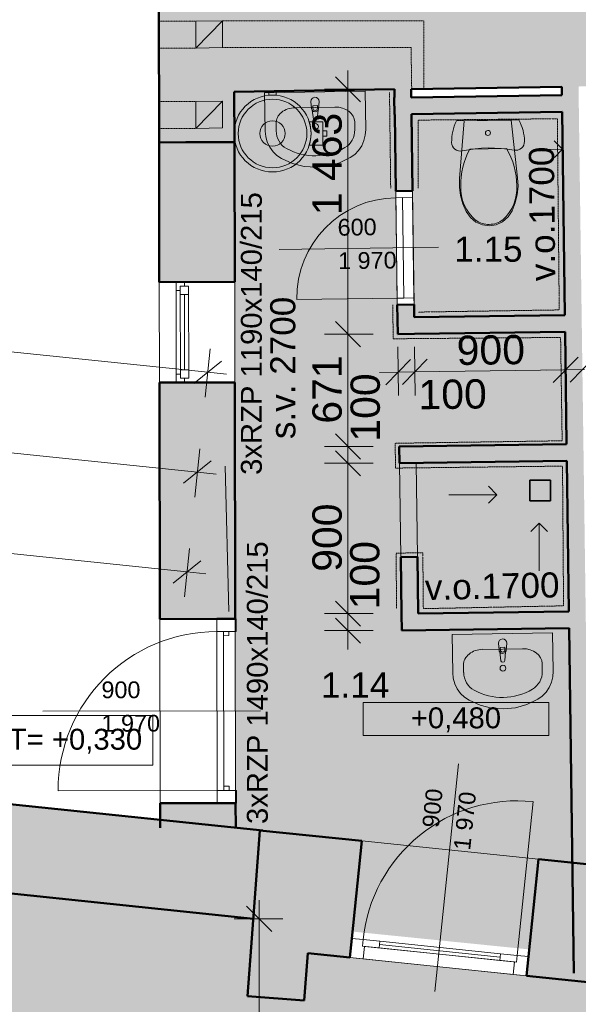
# Model space of a CAD drawing. Header units: millimetres. Extents: x -27561 to 3863, y -4271 to 20179.
# Tile 10 of 14: x -11810 to -8475, y 7934 to 13817. Entities that reach past the tile are written whole.
import ezdxf

# ---------------------------------------------------------------- set-up
doc = ezdxf.new("R2010")
doc.units = ezdxf.units.MM
doc.header["$MEASUREMENT"] = 0
doc.linetypes.add('Čerchovaná S', pattern=[3.5, 1.5, -0.85, 0.3, -0.85])
doc.linetypes.add('Čárkovaná S', pattern=[2.5, 1.5, -1])
for name, color, linetype in [('5._POHLED ZÁPADNÍ_2_2D prvky - obecné', 7, 'Continuous'), ('5._POHLED ZÁPADNÍ_2_Anotace - SP', 7, 'Continuous'), ('5._POHLED ZÁPADNÍ_2_Bourané_Interiér - nábytek', 7, 'Continuous'), ('5._POHLED ZÁPADNÍ_2_Bourané_Konstrukce - nosné', 7, 'Continuous'), ('5._POHLED ZÁPADNÍ_2_Bourané_Kresby a obrázky', 7, 'Continuous'), ('5._POHLED ZÁPADNÍ_2_Bourané_Kóty - SP', 7, 'Continuous'), ('5._POHLED ZÁPADNÍ_2_Bourané_Otvory – Dveře', 7, 'Continuous'), ('5._POHLED ZÁPADNÍ_2_Bourané_Otvory – Okna', 7, 'Continuous'), ('5._POHLED ZÁPADNÍ_2_Bourané_Otvory – Značky dveří', 7, 'Continuous'), ('5._POHLED ZÁPADNÍ_2_Bourané_Výplně - Povrchové', 7, 'Continuous'), ('5._POHLED ZÁPADNÍ_2_Bourané_Výplně – Řezové', 7, 'Continuous'), ('5._POHLED ZÁPADNÍ_2_Interiér - schodiště', 7, 'Continuous'), ('5._POHLED ZÁPADNÍ_2_Konstrukce - nosné', 7, 'Continuous'), ('5._POHLED ZÁPADNÍ_2_Kresby a obrázky', 7, 'Continuous'), ('5._POHLED ZÁPADNÍ_2_Kóty - SP', 7, 'Continuous'), ('5._POHLED ZÁPADNÍ_2_Otvory – Značky dveří', 7, 'Continuous'), ('5._POHLED ZÁPADNÍ_2_Situace - terén', 7, 'Continuous'), ('5._POHLED ZÁPADNÍ_2_Výplně – Řezové', 7, 'Continuous'), ('5._POHLED ZÁPADNÍ_2_Zóny', 7, 'Continuous')]:
    doc.layers.add(name, color=color, linetype=linetype)
doc.styles.add('GENEROVANÝ_STYL_1', font='txt')
doc.styles.add('GENEROVANÝ_STYL_2', font='txt')

msp = doc.modelspace()

# ---------------------------------------------------------------- hatches: boundary and pattern name
at = {"layer": '5._POHLED ZÁPADNÍ_2_Bourané_Výplně - Povrchové', "linetype": 'Continuous', "lineweight": 0, "true_color": 0xffffff}
for points in [[(-9573.1, 13401.5), (-10528.6, 13387.1), (-10520.5, 8989.1), (-8510.1, 8780), (-8510.7, 8824.3), (-8529.2, 10180.8), (-9529.1, 10167.2), (-9535.1, 10605.9), (-9435.1, 10607.3), (-9430.5, 10268.5), (-8530.6, 10280.8), (-8542.8, 11180.7), (-9542.7, 11167.1), (-9544.1, 11267.1), (-8544.2, 11280.7), (-8553.3, 11952), (-9553.2, 11938.4), (-9572.5, 13351.6)], [(-9471.1, 13253.1), (-9454.6, 12039.8), (-8554.7, 12052), (-8571.2, 13266.6)], [(-8709.7, 8844.3), (-9764.3, 8950.9), (-9823.1, 8368.8), (-8768.5, 8262.3)], [(-12835.7, 5271.6), (-12910.7, 1010.6), (-10060.9, 1011.5), (-10060.9, 1201.5), (-7462.9, 1202.2), (-7366.8, 5114.5), (-7918, 5130.3), (-7914.9, 5237.8), (-12331.8, 5257.2), (-12331.1, 5407.2), (-7910.6, 5387.8), (-7908.2, 5470.2), (-7358.4, 5454.4), (-7304.9, 7951.5), (-10088.7, 8239.6), (-10111, 7956.3), (-10450, 7983), (-10412.8, 8453.8), (-12775.5, 8690.8), (-12829.7, 5611.6), (-12326.4, 5597.1), (-12336.1, 5257.2)]]:
    msp.add_hatch(color=7, dxfattribs=at).paths.add_polyline_path(points)
at = {"layer": '5._POHLED ZÁPADNÍ_2_Bourané_Výplně – Řezové', "linetype": 'Continuous', "lineweight": 0, "true_color": 0xd8d8cb}
for points in [[(-8573.3, 13416.5), (-8501.1, 8119.7), (-8401.2, 8121.1), (-8473.3, 13418)], [(-8572.6, 13366.5), (-9573.2, 13351.6), (-9571.7, 13251.6), (-8571.2, 13266.6)], [(-9472.5, 13353.1), (-9473.2, 13403), (-9573.1, 13401.5), (-9572.5, 13351.6)], [(-9471.1, 13253.1), (-9571.1, 13251.6), (-9564.9, 12793.6), (-9464.9, 12795)], [(-10978, 13084.4), (-10976.5, 12249.5), (-10526.5, 12250.3), (-10528, 13085.2)], [(-9455.6, 12115), (-9555.6, 12113.7), (-9554.6, 12038.4), (-9454.6, 12039.8)], [(-9454.6, 12039.8), (-9554.6, 12038.4), (-9553.2, 11938.4)], [(-9454.6, 12039.8), (-9553.2, 11938.4), (-9453.2, 11939.8)], [(-9453.2, 11939.8), (-8553.3, 11952), (-8554.7, 12052), (-9454.6, 12039.8)], [(-8544.2, 11280.7), (-9544.1, 11267.1), (-9542.7, 11167.1), (-8542.8, 11180.7)], [(-9430.5, 10268.5), (-9435.1, 10607.3), (-9535.1, 10605.9), (-9530.5, 10267.2)], [(-9430.5, 10268.5), (-9530.5, 10267.2), (-9529.1, 10167.2)], [(-9430.5, 10268.5), (-9529.1, 10167.2), (-9429.1, 10168.5)], [(-9429.1, 10168.5), (-8529.2, 10180.8), (-8530.6, 10280.8), (-9430.5, 10268.5)]]:
    msp.add_hatch(color=254, dxfattribs=at).paths.add_polyline_path(points)
at = {"layer": '5._POHLED ZÁPADNÍ_2_Výplně – Řezové', "linetype": 'Continuous', "lineweight": 13}
for points in [[(-10979.5, 13896.6), (-10978, 13084.4), (-10528, 13085.2), (-10529.5, 13897.4)], [(-6350.9, 13939.9), (-10529.5, 13877.2), (-10528.6, 13387.1), (-6343.5, 13449.9)], [(-10975.4, 11649.5), (-10972.8, 10236.1), (-10522.8, 10237), (-10525.4, 11650.3)], [(-13491.3, 8765.9), (-10413.5, 8444.9), (-10358.6, 8972), (-13436.3, 9293)], [(-10520.8, 9137), (-10970.8, 9136.1), (-10970.5, 8988.3), (-10520.5, 8989.1)], [(-10427.9, 8274.7), (-10089.6, 8239.7), (-10375.3, 8973)], [(-10036.9, 8938), (-10375.3, 8973), (-10089.6, 8239.7)], [(-10036.9, 8938), (-10089.6, 8239.7), (-9838.9, 8213.7), (-9766.9, 8910)], [(-8712.5, 8800.9), (-8784.6, 8104.6), (-7304.9, 7951.5), (-7288.5, 8653.6)], [(-10427.9, 8274.7), (-10449.9, 7983.3), (-10110.9, 7957.8), (-10089.6, 8239.7)]]:
    msp.add_hatch(color=254, dxfattribs=at).paths.add_polyline_path(points)
at = {"layer": '5._POHLED ZÁPADNÍ_2_Výplně – Řezové', "linetype": 'Continuous', "lineweight": 0, "true_color": 0xd8ebd3}
for points in [[(-10759.2, 13647.7), (-10600, 13810.2), (-10759.2, 13808.2)], [(-10759.2, 13647.7), (-10598.7, 13650.9), (-10600, 13810.2)], [(-10759.2, 13167.6), (-10600, 13330.1), (-10759.2, 13328.1)], [(-10759.2, 13167.6), (-10598.7, 13170.8), (-10600, 13330.1)]]:
    msp.add_hatch(color=254, dxfattribs=at).paths.add_polyline_path(points)

# ---------------------------------------------------------------- linework, layer by layer
at = {"layer": '5._POHLED ZÁPADNÍ_2_2D prvky - obecné', "color": 8, "linetype": 'Continuous', "lineweight": 13}
msp.add_line((-10970.7, 9084.1), (-10970.6, 9026.5), dxfattribs=at)
at = {"layer": '5._POHLED ZÁPADNÍ_2_Anotace - SP', "color": 154, "linetype": 'Continuous', "lineweight": 13}
for p, q in [((-8651.2, 9737.4), (-9759.5, 9737.4)), ((-9759.5, 9737.4), (-9759.5, 9540.9)), ((-8651.2, 9540.9), (-8651.2, 9737.4)), ((-11014.6, 9659.6), (-12390.1, 9659.6)), ((-11014.6, 9363.2), (-11014.6, 9659.6)), ((-9759.5, 9540.9), (-8651.2, 9540.9)), ((-12390.1, 9363.2), (-11014.6, 9363.2))]:
    msp.add_line(p, q, dxfattribs=at)
at = {"layer": '5._POHLED ZÁPADNÍ_2_Bourané_Interiér - nábytek', "color": 42, "linetype": 'Continuous', "lineweight": 13, "true_color": 0xe4ad2c}
for p, q in [((-10059.9, 13303.2), (-10032.7, 13303.6)), ((-10059.7, 13288.3), (-10059.9, 13303.2)), ((-10032.7, 13303.6), (-10032.5, 13288.8)), ((-9927.4, 13295.2), (-10165, 13291.5)), ((-10279.5, 13198.8), (-10278.8, 13152.9)), ((-9810, 13206), (-9809.3, 13160.2)), ((-9121.9, 13043.3), (-9013, 13045)), ((-9013, 13045), (-8904, 13046.7)), ((-8940.3, 10066.9), (-8913.1, 10067.3)), ((-8940, 10052), (-8940.3, 10066.9)), ((-8913.1, 10067.3), (-8912.8, 10052.4)), ((-8807.7, 10058.8), (-9045.3, 10055.1)), ((-9159.9, 9962.4), (-9159.2, 9916.6)), ((-8690.4, 9969.7), (-8689.6, 9923.8))]:
    msp.add_line(p, q, dxfattribs=at)
at = {"layer": '5._POHLED ZÁPADNÍ_2_Bourané_Interiér - nábytek', "color": 42, "linetype": 'Continuous', "lineweight": 13, "true_color": 0xe4ad2c, "flags": 128}
for points in [[(-10347.6, 13381), (-10344, 13151.9), (-10340.6, 13118.3), (-10331.5, 13085.8), (-10317, 13055.5), (-10297.6, 13028.3), (-10273.9, 13005.2), (-10246.6, 12986.9), (-10181, 12958), (-10111.7, 12940.8), (-10040.7, 12935.7), (-9969.8, 12942.9), (-9901.1, 12962.3), (-9836.3, 12993.2), (-9809.7, 13012.4), (-9786.7, 13036.2), (-9768.1, 13063.9), (-9754.6, 13094.7), (-9746.5, 13127.4), (-9744.1, 13161.2), (-9747.6, 13390.3)], [(-8828.8, 13218.1), (-8821.5, 13203.2), (-8815, 13187.8), (-8809.5, 13172.1), (-8804.9, 13156.1), (-8801.3, 13139.8), (-8798.6, 13123.4), (-8796.9, 13106.8), (-8796.1, 13090.2), (-8797.2, 13078.6), (-8800.8, 13067.6), (-8806.8, 13057.6), (-8814.8, 13049.2), (-8824.4, 13042.7), (-8835.3, 13038.6), (-8846.7, 13036.9), (-8858.3, 13037.7), (-8896.7, 13043.9), (-8935.4, 13048.2), (-8974.2, 13050.5), (-9013, 13050.9), (-9051.9, 13049.3), (-9090.6, 13045.8), (-9129.1, 13040.4), (-9167.3, 13033), (-9178.8, 13031.8), (-9190.4, 13033.1), (-9201.3, 13037), (-9211.2, 13043.1), (-9219.4, 13051.3), (-9225.7, 13061.1), (-9229.6, 13072), (-9231.1, 13083.5), (-9230.8, 13100.1), (-9229.6, 13116.8), (-9227.4, 13133.3), (-9224.3, 13149.6), (-9220.2, 13165.8), (-9215.1, 13181.7), (-9209.2, 13197.2), (-9202.3, 13212.4)], [(-8839.3, 12771.6), (-8851, 12722.5), (-8869.3, 12676), (-8894.3, 12639), (-8926.9, 12610.4), (-8964.9, 12592.2), (-9005.9, 12585.4), (-9047, 12590.9), (-9085.6, 12608), (-9119.1, 12635.6), (-9145.2, 12671.8), (-9165, 12717.7), (-9178.1, 12766.4), (-9184.4, 12816.9), (-9183.6, 12867.8), (-9156.5, 13213.1), (-8874.6, 13217.4), (-8836.9, 12873.1), (-8834.6, 12822.3)], [(-9227.9, 10144.7), (-9224.4, 9915.6), (-9220.9, 9881.9), (-9211.9, 9849.4), (-9197.4, 9819.1), (-9178, 9792), (-9154.2, 9768.9), (-9127, 9750.6), (-9061.3, 9721.6), (-8992, 9704.4), (-8921, 9699.4), (-8850.1, 9706.6), (-8781.4, 9726), (-8716.7, 9756.9), (-8690, 9776), (-8667, 9799.9), (-8648.4, 9827.6), (-8634.9, 9858.3), (-8626.8, 9891.1), (-8624.4, 9924.8), (-8628, 10153.9)]]:
    msp.add_lwpolyline(points, close=True, dxfattribs=at)
for points in [[(-10071.7, 13327.9), (-10067.1, 13286, 0.12102), (-10063.6, 13276.6), (-10056.2, 13223.8, 0.882566), (-10034, 13224.1), (-10028.2, 13277.1, 0.12102), (-10025.1, 13286.7), (-10021.7, 13328.7, 1)], [(-8952, 10091.6), (-8947.4, 10049.7, 0.12102), (-8944, 10040.2), (-8936.5, 9987.4, 0.882566), (-8914.3, 9987.8), (-8908.5, 10040.8, 0.12102), (-8905.4, 10050.4), (-8902, 10092.4, 1)]]:
    msp.add_lwpolyline(points, format="xyb", close=True, dxfattribs=at)
at = {"layer": '5._POHLED ZÁPADNÍ_2_Bourané_Interiér - nábytek', "color": 42, "linetype": 'Continuous', "lineweight": 13, "true_color": 0xe4ad2c}
for centre in [(-10044.4, 13178.5), (-8924.7, 9942.2)]:
    msp.add_circle(centre, 17.5, dxfattribs=at)
for centre, radius, start, end in [((-10046.1, 13288.3), 21.1, 213.65405, 328.112), ((-10046.1, 13288.5), 13.6, 180.88302, 0.88302), ((-8926.4, 10051.9), 21.1, 213.65405, 328.112), ((-8926.4, 10052.2), 13.6, 180.88302, 0.88302)]:
    msp.add_arc(centre, radius, start, end, dxfattribs=at)
for centre, major_axis, ratio, start_param, end_param in [((-9926.1, 13204.2), (116.1, 1.8), 0.783646, 0, 1.570796), ((-10163.4, 13200.5), (116.1, 1.8), 0.783646, 1.570796, 3.141593), ((-10162.9, 13154.7), (-1.9, 121.2), 0.956522, 1.570796, 2.644618), ((-9925.2, 13158.4), (-1.9, 121.2), 0.956522, 3.638567, 4.712389), ((-10047.6, 13385.6), (-5.9, 381.8), 0.956522, 2.644618, 3.638567), ((-8751.6, 12837.5), (425.2, 6.5), 0.984867, 2.61219, 3.165211), ((-9267.8, 12829.5), (425.2, 6.5), 0.984867, 6.259569, 6.81259), ((-9098.8, 12808.1), (256.9, 3.9), 0.984867, 5.438328, 6.338917), ((-8919.9, 12810.9), (256.9, 3.9), 0.984867, 3.085865, 3.986454), ((-9007.3, 12730.4), (138.5, 2.1), 0.984867, 4.079884, 4.706528), ((-9008.9, 12730.3), (138.5, 2.1), 0.984867, 4.71825, 5.344893), ((-9043.8, 9964.2), (116.1, 1.8), 0.783646, 1.570796, 3.141593), ((-8806.4, 9967.9), (116.1, 1.8), 0.783646, 0, 1.570796), ((-9043.2, 9918.4), (-1.9, 121.2), 0.956522, 1.570796, 2.644618), ((-8805.6, 9922.1), (-1.9, 121.2), 0.956522, 3.638567, 4.712389), ((-8927.9, 10149.3), (-5.9, 381.8), 0.956522, 2.644618, 3.638567)]:
    msp.add_ellipse(centre, major_axis=major_axis, ratio=ratio, start_param=start_param, end_param=end_param, dxfattribs=at)
msp.add_ellipse((-9014.4, 13140.3), major_axis=(15, 0.2), ratio=0.999724, dxfattribs=at)
at = {"layer": '5._POHLED ZÁPADNÍ_2_Bourané_Konstrukce - nosné', "color": 42, "linetype": 'Continuous', "lineweight": 13, "true_color": 0xe4ad2c}
for p, q in [((-10278.5, 13392.2), (-10322.5, 13392.2)), ((-10322.5, 13392.2), (-10322.5, 13367.2)), ((-10278.5, 13392.2), (-10322.5, 13392.2)), ((-10322.5, 13392.2), (-10322.5, 13367.2)), ((-10322.5, 13366.2), (-10322.5, 13367.2)), ((-10322.5, 13366.2), (-10322.5, 13367.2)), ((-10278.5, 13367.2), (-10278.5, 13392.2)), ((-10278.5, 13367.2), (-10278.5, 13392.2)), ((-10278.5, 13366.2), (-10278.5, 13367.2)), ((-10278.5, 13366.2), (-10278.5, 13367.2)), ((-8961.9, 10979.2), (-9011.9, 11029.2)), ((-9247, 10979.2), (-8961.9, 10979.2)), ((-8961.9, 10979.2), (-9011.9, 10929.2)), ((-8707.7, 10809.7), (-8757.7, 10759.7)), ((-8707.7, 10524.7), (-8707.7, 10809.7)), ((-8707.7, 10809.7), (-8657.7, 10759.7))]:
    msp.add_line(p, q, dxfattribs=at)
at = {"layer": '5._POHLED ZÁPADNÍ_2_Bourané_Konstrukce - nosné', "color": 42, "linetype": 'Continuous', "lineweight": 50, "true_color": 0xe4ad2c}
for p, q in [((-9564.9, 12793.6), (-9464.9, 12795)), ((-9555.6, 12113.7), (-9455.6, 12115))]:
    msp.add_line(p, q, dxfattribs=at)
at = {"layer": '5._POHLED ZÁPADNÍ_2_Bourané_Konstrukce - nosné', "color": 42, "linetype": 'Continuous', "lineweight": 35, "true_color": 0xe4ad2c}
for p, q in [((-8639.9, 11066.8), (-8763.9, 11066.8)), ((-8763.9, 11066.8), (-8763.9, 10942.8)), ((-8639.9, 10942.8), (-8639.9, 11066.8)), ((-8763.9, 10942.8), (-8639.9, 10942.8))]:
    msp.add_line(p, q, dxfattribs=at)
at = {"layer": '5._POHLED ZÁPADNÍ_2_Bourané_Konstrukce - nosné', "color": 42, "linetype": 'Continuous', "lineweight": 50, "true_color": 0xe4ad2c, "flags": 128}
for points in [[(-8573.3, 13416.5), (-8572.6, 13366.5)], [(-9573.1, 13401.5), (-9572.5, 13351.6)], [(-9472.5, 13353.1), (-9473.2, 13403)], [(-8572.6, 13366.5), (-9472.5, 13353.1)], [(-9573.2, 13351.6), (-9571.7, 13251.6)], [(-9571.1, 13251.6), (-9564.9, 12793.6)], [(-9471.1, 13253.1), (-8571.2, 13266.6)], [(-9464.9, 12795), (-9471.1, 13253.1)], [(-8571.2, 13266.6), (-8554.7, 12052)], [(-10978, 13084.4), (-10976.5, 12249.5)], [(-10526.5, 12250.3), (-10528, 13085.2)], [(-10526.5, 12250.3), (-10976.5, 12249.5)], [(-9555.6, 12113.7), (-9553.2, 11938.4)], [(-9454.6, 12039.8), (-9455.6, 12115)], [(-8554.7, 12052), (-9454.6, 12039.8)], [(-9453.2, 11939.8), (-8553.3, 11952)], [(-8553.3, 11952), (-8544.2, 11280.7)], [(-9553.2, 11938.4), (-9453.2, 11939.8)], [(-8544.2, 11280.7), (-9544.1, 11267.1)], [(-9544.1, 11267.1), (-9542.7, 11167.1)], [(-9542.7, 11167.1), (-8542.8, 11180.7)], [(-8542.8, 11180.7), (-8530.6, 10280.8)], [(-9435.1, 10607.3), (-9535.1, 10605.9)], [(-9535.1, 10605.9), (-9530.5, 10267.2)], [(-9430.5, 10268.5), (-9435.1, 10607.3)], [(-9529.1, 10167.2), (-9530.5, 10267.2)], [(-8530.6, 10280.8), (-9430.5, 10268.5)], [(-9529.1, 10167.2), (-8529.2, 10180.8)], [(-8529.2, 10180.8), (-8501.1, 8119.7)]]:
    msp.add_lwpolyline(points, dxfattribs=at)
at = {"layer": '5._POHLED ZÁPADNÍ_2_Bourané_Konstrukce - nosné', "color": 42, "linetype": 'Continuous', "lineweight": 13, "true_color": 0xe4ad2c, "flags": 128}
for points in [[(-10530.5, 13137.2, 1), (-10070.5, 13137.2, 1)], [(-10300.5, 13213.2, 1), (-10300.5, 13061.2, 1)], [(-10081.4, 13067.2, 0.155871), (-10081.4, 13207.2), (-10000.5, 13207.2), (-10000.5, 13067.2)]]:
    msp.add_lwpolyline(points, format="xyb", close=True, dxfattribs=at)
msp.add_lwpolyline([(-10000.5, 13152.2), (-10000.5, 13122.2), (-9975.5, 13122.2), (-9975.5, 13152.2)], close=True, dxfattribs=at)
at = {"layer": '5._POHLED ZÁPADNÍ_2_Bourané_Konstrukce - nosné', "color": 42, "linetype": 'Continuous', "lineweight": 13, "true_color": 0xe4ad2c}
msp.add_circle((-10300.5, 13137.2), 205, dxfattribs=at)
for start, end in [(90, 95.48886), (90, 95.48886), (84.51114, 90), (84.51114, 90)]:
    msp.add_arc((-10300.5, 13137.2), 230, start, end, dxfattribs=at)
at = {"layer": '5._POHLED ZÁPADNÍ_2_Bourané_Kresby a obrázky', "color": 42, "linetype": 'Čárkovaná S', "lineweight": 13, "true_color": 0xe4ad2c}
for p, q in [((-10600, 13810.2), (-9396.4, 13810.2)), ((-9396.4, 13810.2), (-9396.4, 13404.1)), ((-10598.7, 13650.9), (-9473.2, 13650.9)), ((-9473.2, 13650.9), (-9469.4, 13403))]:
    msp.add_line(p, q, dxfattribs=at)
at = {"layer": '5._POHLED ZÁPADNÍ_2_Bourané_Kresby a obrázky', "color": 42, "linetype": 'Continuous', "lineweight": 13, "true_color": 0xe4ad2c}
for p, q in [((-9535.1, 10605.9), (-9542.7, 11167.1)), ((-9435.1, 10607.3), (-9442.7, 11168.4))]:
    msp.add_line(p, q, dxfattribs=at)
at = {"layer": '5._POHLED ZÁPADNÍ_2_Bourané_Kresby a obrázky', "color": 42, "linetype": 'Čerchovaná S', "lineweight": 13, "true_color": 0xe4ad2c, "flags": 128}
for points in [[(-9602, 13382.3), (-9594.8, 12808.7)], [(-9431.2, 12810.6), (-9431.2, 13217.1), (-8599.9, 13225.4), (-8588.5, 12083.1), (-9431.2, 12070.1)], [(-9559.7, 10298.2), (-9562.7, 10630.2), (-9403.1, 10631.7), (-9399.9, 10298.3), (-8562.8, 10315.1), (-8568.9, 11149.8), (-9566, 11138.1), (-9568.2, 11286.3), (-8571.1, 11301.2), (-8580.4, 11918.7), (-9579.8, 11910.7), (-9582.8, 12114.4)]]:
    msp.add_lwpolyline(points, dxfattribs=at)
at = {"layer": '5._POHLED ZÁPADNÍ_2_Bourané_Kresby a obrázky', "color": 42, "linetype": 'Continuous', "lineweight": 13, "true_color": 0xe4ad2c, "flags": 128}
msp.add_lwpolyline([(-10582.7, 11149.9), (-10560.7, 10281.2)], dxfattribs=at)
at = {"layer": '5._POHLED ZÁPADNÍ_2_Bourané_Kóty - SP', "color": 42, "linetype": 'Continuous', "lineweight": 13, "true_color": 0xe4ad2c}
for p, q in [((-9775, 13326.5), (-9925, 13476.5)), ((-9850, 13401.5), (-9850, 13514)), ((-9700, 13401.5), (-9990.6, 13401.5)), ((-9850, 11938.4), (-9850, 13401.5)), ((-20033.1, 12683.8), (-10687.1, 11711)), ((-20095.3, 12087), (-10749.2, 11114.2)), ((-9925, 12013.4), (-9775, 11863.4)), ((-9700, 11938.4), (-9990.6, 11938.4)), ((-9850, 11267.1), (-9850, 11938.4)), ((-10702.6, 11561.8), (-10672.6, 11850.9)), ((-9548.2, 11571), (-9552.2, 11861.6)), ((-9448.2, 11572.3), (-9452.2, 11862.9)), ((-8548.3, 11584.6), (-8552.3, 11875.2)), ((-8548.3, 11584.6), (-8552.3, 11875.2)), ((-10769.5, 11644.2), (-10604.8, 11777.8)), ((-9476.2, 11787.6), (-9624.1, 11635.6)), ((-9376.2, 11789), (-9524.1, 11636.9)), ((-8624.2, 11649.2), (-8476.3, 11801.2)), ((-8624.2, 11649.2), (-8476.3, 11801.2)), ((-8376.3, 11802.6), (-8524.2, 11650.5)), ((-8376.3, 11802.6), (-8524.2, 11650.5)), ((-10687.1, 11711), (-10575.2, 11699.4)), ((-9662.6, 11710.1), (-9550.1, 11711.6)), ((-9550.1, 11711.6), (-9450.1, 11713)), ((-9450.1, 11713), (-8550.2, 11725.2)), ((-8662.7, 11723.7), (-8550.2, 11725.2)), ((-8562.7, 11725), (-8450.2, 11726.6)), ((-8550.2, 11725.2), (-8437.7, 11726.7)), ((-8550.2, 11725.2), (-8450.2, 11726.6)), ((-9925, 11342.1), (-9775, 11192.1)), ((-10764.8, 10965), (-10734.7, 11254.1)), ((-9700, 11267.1), (-9990.6, 11267.1)), ((-9925, 11242.1), (-9775, 11092.1)), ((-9850, 11167.1), (-9850, 11267.1)), ((-10831.6, 11047.4), (-10666.9, 11181.1)), ((-16974.9, 11159), (-10811.3, 10517.4)), ((-9700, 11167.1), (-9990.6, 11167.1)), ((-9850, 10268.5), (-9850, 11167.1)), ((-10749.2, 11114.2), (-10637.3, 11102.6)), ((-10826.9, 10368.3), (-10796.8, 10657.3)), ((-10893.7, 10450.6), (-10729, 10584.3)), ((-10811.3, 10517.4), (-10699.4, 10505.8)), ((-9925, 10343.5), (-9775, 10193.5)), ((-9700, 10268.5), (-9990.6, 10268.5)), ((-9925, 10242.2), (-9775, 10092.2)), ((-9850, 10167.2), (-9850, 10268.5)), ((-9700, 10167.2), (-9990.6, 10167.2)), ((-9850, 10054.7), (-9850, 10167.2))]:
    msp.add_line(p, q, dxfattribs=at)
at = {"layer": '5._POHLED ZÁPADNÍ_2_Bourané_Otvory – Dveře', "color": 42, "linetype": 'Continuous', "lineweight": 13, "true_color": 0xe4ad2c}
for p, q in [((-9564.9, 12793.6), (-9464.9, 12795)), ((-9564.9, 12793.6), (-9464.9, 12795)), ((-9564.9, 12793.6), (-9464.9, 12795)), ((-9564.9, 12793.6), (-9555.6, 12113.7)), ((-9564.3, 12753.6), (-9564.9, 12793.6)), ((-9464.9, 12795), (-9455.6, 12115)), ((-9464.9, 12795), (-9464.3, 12755)), ((-9464.3, 12755), (-9564.3, 12753.6)), ((-9524.3, 12754.2), (-9564.3, 12753.6)), ((-9564.3, 12753.6), (-9556.2, 12153.7)), ((-9524.3, 12754.2), (-9516.2, 12154.2)), ((-9516.2, 12154.2), (-9524.3, 12754.2)), ((-9456.2, 12155), (-9464.3, 12755)), ((-9556.2, 12153.7), (-10156.1, 12145.5)), ((-9556.2, 12153.7), (-9456.2, 12155)), ((-9556.2, 12153.7), (-9516.2, 12154.2)), ((-9555.6, 12113.7), (-9556.2, 12153.7)), ((-9456.2, 12155), (-9455.6, 12115)), ((-9455.6, 12115), (-9555.6, 12113.7)), ((-9555.6, 12113.7), (-9455.6, 12115)), ((-9555.6, 12113.7), (-9455.6, 12115)), ((-10972.8, 10236.1), (-10632.8, 10236.8)), ((-10632.8, 10236.8), (-10517.8, 10237)), ((-10632.8, 10236.8), (-10522.8, 10237)), ((-10632.8, 10236.8), (-10522.8, 10237)), ((-10632.7, 10161.8), (-10632.8, 10236.8)), ((-10522.8, 10237), (-10520.8, 9137)), ((-10517.8, 10237), (-10517.7, 10162)), ((-10972.8, 10236.1), (-10970.8, 9136.1)), ((-10517.7, 10162), (-10632.7, 10161.8)), ((-10632.7, 10161.8), (-10630.9, 9211.8)), ((-10592.7, 10161.8), (-10632.7, 10161.8)), ((-10592.7, 10161.8), (-10560.7, 10161.9)), ((-10592.6, 10136.8), (-10592.7, 10161.8)), ((-10590.9, 9211.8), (-10592.7, 10161.8)), ((-10560.6, 10136.9), (-10592.6, 10136.8)), ((-10560.7, 10161.9), (-10560.6, 10136.9)), ((-10591, 9236.8), (-10559, 9236.9)), ((-10590.9, 9211.8), (-10591, 9236.8)), ((-10559, 9236.9), (-10558.9, 9211.9)), ((-10630.9, 9211.8), (-11580.9, 9210)), ((-10630.9, 9211.8), (-10515.9, 9212)), ((-10630.8, 9136.8), (-10630.9, 9211.8)), ((-10630.9, 9211.8), (-10590.9, 9211.8)), ((-10558.9, 9211.9), (-10590.9, 9211.8)), ((-10515.9, 9212), (-10515.8, 9137)), ((-10970.8, 9136.1), (-10630.8, 9136.8)), ((-10515.8, 9137), (-10630.8, 9136.8)), ((-10630.8, 9136.8), (-10520.8, 9137)), ((-10630.8, 9136.8), (-10520.8, 9137)), ((-8840.4, 8226), (-8745.2, 9145.1)), ((-9766.9, 8910), (-9827.1, 8328.1)), ((-9766.9, 8910), (-8712.5, 8800.9)), ((-8712.5, 8800.9), (-8772.7, 8219)), ((-9827.1, 8328.1), (-9838.9, 8213.7)), ((-9827.1, 8328.1), (-9838.9, 8213.7)), ((-9827.1, 8328.1), (-9838.9, 8213.7)), ((-9759.4, 8321.1), (-9827.1, 8328.1)), ((-9763.6, 8281.4), (-9759.4, 8321.1)), ((-9763.6, 8281.4), (-9759.4, 8321.1)), ((-9759.4, 8321.1), (-9660, 8310.8)), ((-9660, 8310.8), (-9664.1, 8271.1)), ((-9751.6, 8280.1), (-9763.6, 8281.4)), ((-9664.1, 8271.1), (-9763.6, 8281.4)), ((-9759.3, 8205.5), (-9751.6, 8280.1)), ((-9751.6, 8280.1), (-8856.4, 8187.5)), ((-9662, 8291), (-8941.9, 8216.4)), ((-8943.9, 8196.5), (-8939.8, 8236.3)), ((-8939.8, 8236.3), (-8840.4, 8226)), ((-9838.9, 8213.7), (-8784.6, 8104.6)), ((-9838.9, 8213.7), (-9759.3, 8205.5)), ((-8864.1, 8112.9), (-9759.3, 8205.5)), ((-8844.5, 8186.2), (-8943.9, 8196.5)), ((-8856.4, 8187.5), (-8864.1, 8112.9)), ((-8844.5, 8186.2), (-8856.4, 8187.5)), ((-8840.4, 8226), (-8844.5, 8186.2)), ((-8840.4, 8226), (-8844.5, 8186.2)), ((-8772.7, 8219), (-8840.4, 8226)), ((-8784.6, 8104.6), (-8772.7, 8219)), ((-8772.7, 8219), (-8784.6, 8104.6)), ((-8772.7, 8219), (-8784.6, 8104.6)), ((-8864.1, 8112.9), (-8784.6, 8104.6))]:
    msp.add_line(p, q, dxfattribs=at)
at = {"layer": '5._POHLED ZÁPADNÍ_2_Bourané_Otvory – Dveře', "color": 42, "linetype": 'Continuous', "lineweight": 13, "true_color": 0xe4ad2c, "flags": 128}
for points in [[(-9660, 8310.8), (-8939.8, 8236.3), (-8941.9, 8216.4), (-9662, 8291)], [(-9662, 8291), (-8941.9, 8216.4), (-8943.9, 8196.5), (-9664.1, 8271.1)]]:
    msp.add_lwpolyline(points, close=True, dxfattribs=at)
at = {"layer": '5._POHLED ZÁPADNÍ_2_Bourané_Otvory – Dveře', "color": 42, "linetype": 'Continuous', "lineweight": 13, "true_color": 0xe4ad2c}
for centre, radius, start, end in [((-9556.2, 12153.7), 600, 90.77998, 180.77998), ((-10630.9, 9211.8), 950, 90.105, 180.105), ((-8840.4, 8226), 924, 84.09208, 174.09208)]:
    msp.add_arc(centre, radius, start, end, dxfattribs=at)
at = {"layer": '5._POHLED ZÁPADNÍ_2_Bourané_Otvory – Okna', "color": 42, "linetype": 'Continuous', "lineweight": 13, "true_color": 0xe4ad2c}
for p, q in [((-10976.5, 12249.5), (-10876.5, 12249.7)), ((-10975.4, 11649.5), (-10976.5, 12249.5)), ((-10876.5, 12249.7), (-10876.4, 12199.7)), ((-10876.5, 12249.7), (-10826.5, 12249.7)), ((-10876.5, 12249.7), (-10826.5, 12249.7)), ((-10826.5, 12249.7), (-10526.5, 12250.3)), ((-10826.4, 12224.7), (-10826.5, 12249.7)), ((-10525.4, 11650.3), (-10526.5, 12250.3)), ((-10876.4, 12199.7), (-10851.4, 12199.7)), ((-10876.4, 12199.7), (-10875.5, 11699.7)), ((-10801.4, 12224.8), (-10851.4, 12224.7)), ((-10851.4, 12199.7), (-10851.4, 12224.7)), ((-10851.4, 12224.7), (-10826.4, 12224.7)), ((-10851.4, 12224.7), (-10851.3, 12174.7)), ((-10801.3, 12174.8), (-10801.4, 12224.8)), ((-10851.3, 12174.7), (-10801.3, 12174.8)), ((-10851.3, 12174.7), (-10850.5, 11724.7)), ((-10825.5, 11724.7), (-10826.3, 12174.7)), ((-10800.5, 11724.8), (-10801.3, 12174.8)), ((-10800.5, 11724.8), (-10801.3, 12174.8)), ((-10800.5, 11724.8), (-10850.5, 11724.7)), ((-10850.5, 11724.7), (-10850.4, 11674.7)), ((-10800.4, 11674.8), (-10800.5, 11724.8)), ((-10975.4, 11649.5), (-10875.4, 11649.7)), ((-10850.5, 11699.7), (-10875.5, 11699.7)), ((-10875.5, 11699.7), (-10875.4, 11649.7)), ((-10875.4, 11649.7), (-10825.4, 11649.7)), ((-10875.4, 11649.7), (-10825.4, 11649.7)), ((-10850.4, 11674.7), (-10850.5, 11699.7)), ((-10850.4, 11674.7), (-10800.4, 11674.8)), ((-10825.4, 11674.7), (-10850.4, 11674.7)), ((-10825.4, 11649.7), (-10825.4, 11674.7)), ((-10825.4, 11649.7), (-10525.4, 11650.3))]:
    msp.add_line(p, q, dxfattribs=at)
at = {"layer": '5._POHLED ZÁPADNÍ_2_Bourané_Otvory – Značky dveří', "color": 42, "linetype": 'Continuous', "lineweight": 13, "true_color": 0xe4ad2c}
for p, q in [((-10260.2, 12444.1), (-9310.3, 12457.1)), ((-11671.8, 9684.9), (-10371.8, 9687.3)), ((-9190, 9370.7), (-9330.7, 8010.4))]:
    msp.add_line(p, q, dxfattribs=at)
at = {"layer": '5._POHLED ZÁPADNÍ_2_Konstrukce - nosné', "color": 7, "linetype": 'Continuous', "lineweight": 50}
for p, q in [((-10978, 13084.4), (-10818, 13084.6)), ((-10818, 13084.6), (-10703, 13084.9)), ((-10703, 13084.9), (-10528, 13085.2)), ((-10975.4, 11649.5), (-10875.4, 11649.7)), ((-10875.4, 11649.7), (-10825.4, 11649.7)), ((-10825.4, 11649.7), (-10525.4, 11650.3)), ((-10972.8, 10236.1), (-10632.8, 10236.8)), ((-10632.8, 10236.8), (-10522.8, 10237)), ((-10970.8, 9136.1), (-10630.8, 9136.8)), ((-10630.8, 9136.8), (-10520.8, 9137)), ((-9766.9, 8910), (-9827.1, 8328.1)), ((-8712.5, 8800.9), (-8772.7, 8219)), ((-9827.1, 8328.1), (-9838.9, 8213.7)), ((-8772.7, 8219), (-8784.6, 8104.6))]:
    msp.add_line(p, q, dxfattribs=at)
at = {"layer": '5._POHLED ZÁPADNÍ_2_Konstrukce - nosné', "color": 7, "linetype": 'Continuous', "lineweight": 50, "flags": 128}
for points in [[(-10979.5, 13896.6), (-10978, 13084.4)], [(-9473.2, 13403), (-8573.3, 13416.5)], [(-10528.6, 13387.1), (-9573.1, 13401.5)], [(-10528, 13085.2), (-10528.6, 13387.1)], [(-10975.4, 11649.5), (-10972.8, 10236.1)], [(-10522.8, 10237), (-10525.4, 11650.3)], [(-10358.6, 8972), (-13190.8, 9267.4)], [(-10970.8, 9136.1), (-10970.5, 8988.3)], [(-10520.5, 8989.1), (-10520.8, 9137)], [(-10375.3, 8973), (-10427.9, 8274.7)], [(-9766.9, 8910), (-10375.3, 8973)], [(-7138.8, 8638.1), (-8712.5, 8800.9)], [(-12775.5, 8691.2), (-10413.5, 8444.9)], [(-10427.9, 8274.7), (-10449.9, 7983.3)], [(-10110.9, 7957.8), (-10089.6, 8239.7)], [(-10089.6, 8239.7), (-9838.9, 8213.7)], [(-8784.6, 8104.6), (-7304.9, 7951.5)], [(-10110.9, 7957.8), (-10449.9, 7983.3)]]:
    msp.add_lwpolyline(points, dxfattribs=at)
at = {"layer": '5._POHLED ZÁPADNÍ_2_Kresby a obrázky', "color": 7, "linetype": 'Čárkovaná S', "lineweight": 13}
for p, q in [((-10759.2, 13808.2), (-10978.9, 13808.2)), ((-10759.2, 13647.7), (-10978.9, 13647.7)), ((-10759.2, 13328.1), (-10978.9, 13328.1)), ((-10759.2, 13167.6), (-10978.9, 13167.6))]:
    msp.add_line(p, q, dxfattribs=at)
at = {"layer": '5._POHLED ZÁPADNÍ_2_Kresby a obrázky', "color": 8, "linetype": 'Continuous', "lineweight": 13}
for p, q in [((-8568.2, 13044.3), (-8618.9, 13093.6)), ((-8702.4, 13042.5), (-8568.2, 13044.3)), ((-8568.2, 13044.3), (-8617.5, 12993.6))]:
    msp.add_line(p, q, dxfattribs=at)
at = {"layer": '5._POHLED ZÁPADNÍ_2_Kóty - SP', "color": 154, "linetype": 'Continuous', "lineweight": 13}
for p, q in [((-10380.5, 8557.4), (-10380.4, 8444.9)), ((-10305.4, 8369.9), (-10455.5, 8519.9)), ((-10530.4, 8444.9), (-10239.8, 8444.9)), ((-10380.4, 8444.9), (-10379.5, 5395.6))]:
    msp.add_line(p, q, dxfattribs=at)
at = {"layer": '5._POHLED ZÁPADNÍ_2_Situace - terén', "color": 8, "linetype": 'Continuous', "lineweight": 20, "flags": 128}
for points in [[(-10759.2, 13647.7), (-10759.2, 13808.2), (-10600, 13810.2)], [(-10759.2, 13647.7), (-10598.7, 13650.9), (-10600, 13810.2)], [(-10759.2, 13167.6), (-10759.2, 13328.1), (-10600, 13330.1)], [(-10759.2, 13167.6), (-10598.7, 13170.8), (-10600, 13330.1)]]:
    msp.add_lwpolyline(points, close=True, dxfattribs=at)

# ---------------------------------------------------------------- texts
at = {"layer": '5._POHLED ZÁPADNÍ_2_Anotace - SP', "color": 42, "linetype": 'Continuous', "lineweight": 13, "true_color": 0xe4ad2c, "char_height": 150, "attachment_point": 5, "style": 'GENEROVANÝ_STYL_1'}
for s, insert, rotation in [('\\A1;{\\pqc;\\fArial|b0|i0|c238|p38;v.o.\\fArial|b0|i0|c238|p38;170\\fArial|b0|i0|c238|p38;0}', (-8690.2, 12656.7), 90.5704), ('\\A1;{\\pqc;\\fArial|b0|i0|c238|p38;s.v. 2700}', (-10238.3, 11736.6), 90), ('\\A1;{\\pqc;\\fArial|b0|i0|c238|p38;v.o.\\fArial|b0|i0|c238|p38;170\\fArial|b0|i0|c238|p38;0}', (-8988.9, 10431.8), 1.15111)]:
    msp.add_mtext(s, dxfattribs=dict(at, insert=insert, rotation=rotation))
at = {"layer": '5._POHLED ZÁPADNÍ_2_Anotace - SP', "color": 154, "linetype": 'Continuous', "lineweight": 13, "char_height": 125, "attachment_point": 5, "style": 'GENEROVANÝ_STYL_1'}
for s, insert in [('\\A1;{\\pqc;\\fArial|b0|i0|c238|p38;+0,\\fArial|b0|i0|c238|p38;48\\fArial|b0|i0|c238|p38;0}', (-9205.4, 9634.2)), ('\\A1;{\\pqc;\\fArial|b0|i0|c238|p38;PT=UT= +0,\\fArial|b0|i0|c238|p38;33\\fArial|b0|i0|c238|p38;0 }', (-11702.4, 9506.4))]:
    msp.add_mtext(s, dxfattribs=dict(at, insert=insert))
at = {"layer": '5._POHLED ZÁPADNÍ_2_Interiér - schodiště', "color": 42, "linetype": 'Continuous', "lineweight": 13, "true_color": 0xe4ad2c, "char_height": 125, "attachment_point": 5, "rotation": 90, "style": 'GENEROVANÝ_STYL_1'}
for s, insert in [('\\A1;{\\pqc;\\fArial|b0|i0|c238|p38;3xRZP 1190x140/215}', (-10426, 11942)), ('\\A1;{\\pqc;\\fArial|b0|i0|c238|p38;3xRZP 1\\fArial|b0|i0|c238|p38;49\\fArial|b0|i0|c238|p38;0x140/215}', (-10390.2, 9856))]:
    msp.add_mtext(s, dxfattribs=dict(at, insert=insert))
at = {"layer": '5._POHLED ZÁPADNÍ_2_Kóty - SP', "color": 42, "linetype": 'Continuous', "lineweight": 13, "true_color": 0xe4ad2c, "char_height": 175, "attachment_point": 7, "style": 'GENEROVANÝ_STYL_2'}
for s, insert, width, rotation in [('\\A1;{\\pql;\\fArial|b0|i0|c0|p38;1\xa0463}', (-9885, 12649.1), 598.4, 90), ('\\A1;{\\pql;\\fArial|b0|i0|c0|p38;900}', (-9199.8, 11751.4), 398.401, 0.77998), ('\\A1;{\\pql;\\fArial|b0|i0|c0|p38;671}', (-9885, 11403.5), 398.401, 90), ('\\A1;{\\pql;\\fArial|b0|i0|c0|p38;100}', (-9657.2, 11296.1), 398.401, 90), ('\\A1;{\\pql;\\fArial|b0|i0|c0|p38;100}', (-9427.8, 11486.7), 398.401, 0.77998), ('\\A1;{\\pql;\\fArial|b0|i0|c0|p38;900}', (-9885, 10518.6), 398.401, 90), ('\\A1;{\\pql;\\fArial|b0|i0|c0|p38;100}', (-9660, 10294.4), 398.401, 90)]:
    msp.add_mtext(s, dxfattribs=dict(at, insert=insert, width=width, rotation=rotation))
at = {"layer": '5._POHLED ZÁPADNÍ_2_Otvory – Značky dveří', "color": 42, "linetype": 'Continuous', "lineweight": 13, "true_color": 0xe4ad2c, "char_height": 100, "attachment_point": 7, "style": 'GENEROVANÝ_STYL_1'}
for s, insert, rotation in [('\\A1;{\\pql;\\pt0;\\fArial|b0|i0|c238|p38;600\\fArial|b0|i0|c238|p38;\\A1{\\H.66x;\\S^  ;}\\fArial|b0|i0|c238|p38;\\fArial|b0|i0|c238|p38;}', (-9910.9, 12497.2), 0.77998), ('\\A1;{\\pql;\\pt0;\\fArial|b0|i0|c238|p38;1\xa0970\\fArial|b0|i0|c238|p38;\\A1{\\H.66x;\\S^  ;}\\fArial|b0|i0|c238|p38;\\fArial|b0|i0|c238|p38;}', (-9908.1, 12297.3), 0.77998), ('\\A1;{\\pql;\\pt0;\\fArial|b0|i0|c238|p38;900\\fArial|b0|i0|c238|p38;\\A1{\\H.66x;\\S^  ;}\\fArial|b0|i0|c238|p38;\\fArial|b0|i0|c238|p38;}', (-11321.9, 9733.9), 0.105), ('\\A1;{\\pql;\\pt0;\\fArial|b0|i0|c238|p38;1\xa0970\\fArial|b0|i0|c238|p38;\\A1{\\H.66x;\\S^  ;}\\fArial|b0|i0|c238|p38;\\fArial|b0|i0|c238|p38;}', (-11321.5, 9533.9), 0.105), ('\\A1;{\\pql;\\pt0;\\fArial|b0|i0|c238|p38;900\\fArial|b0|i0|c238|p38;\\A1{\\H.66x;\\S^  ;}\\fArial|b0|i0|c238|p38;\\fArial|b0|i0|c238|p38;}', (-9278.8, 8982.5), 84.09208), ('\\A1;{\\pql;\\pt0;\\fArial|b0|i0|c238|p38;1\xa0970\\fArial|b0|i0|c238|p38;\\A1{\\H.66x;\\S^  ;}\\fArial|b0|i0|c238|p38;\\fArial|b0|i0|c238|p38;}', (-9091.6, 8848.3), 84.09208)]:
    msp.add_mtext(s, dxfattribs=dict(at, insert=insert, rotation=rotation))
at = {"layer": '5._POHLED ZÁPADNÍ_2_Zóny', "color": 42, "linetype": 'Continuous', "lineweight": 13, "true_color": 0xe4ad2c, "char_height": 150, "attachment_point": 2, "style": 'GENEROVANÝ_STYL_1'}
for s, insert in [('\\A1;{\\pqc;\\pt0;\\fArial|b0|i0|c238|p38;1.15}', (-9011.6, 12520.9)), ('\\A1;{\\pqc;\\pt0;\\fArial|b0|i0|c238|p38;1.14}', (-9807, 9917))]:
    msp.add_mtext(s, dxfattribs=dict(at, insert=insert))

doc.saveas('drawing.dxf')
